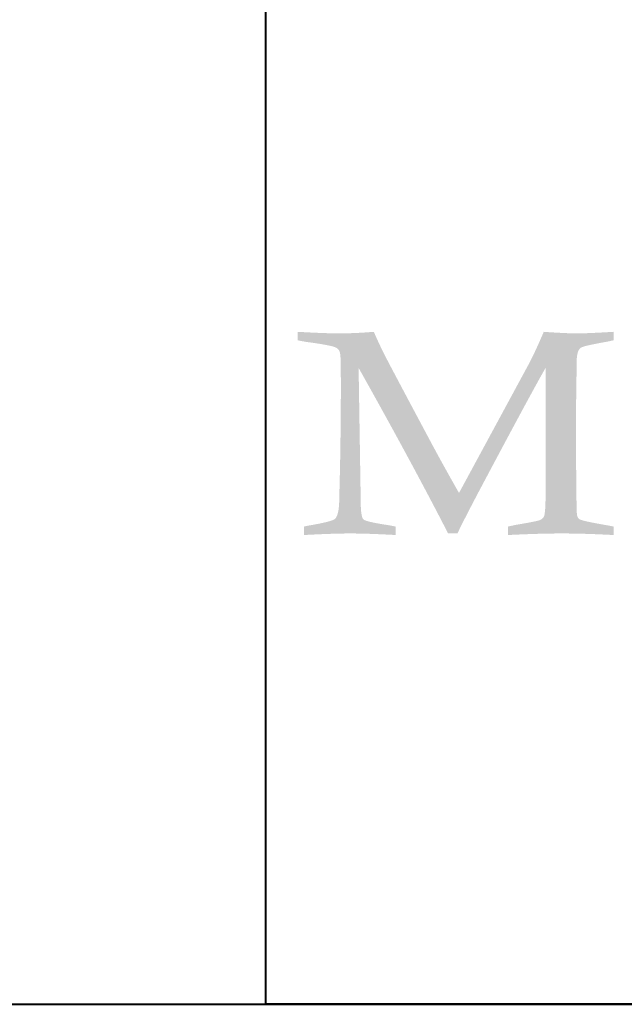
# Model space of a CAD drawing. Header units: millimetres. Extents: x 6612729504 to 6612744462, y 5733542327 to 5733549367.
# Tile 63 of 109: x 6612740451 to 6612740679, y 5733542327 to 5733542700. Entities that reach past the tile are written whole.
import ezdxf

# ---------------------------------------------------------------- set-up
doc = ezdxf.new("R2010")
doc.units = ezdxf.units.MM
doc.header["$MEASUREMENT"] = 0
doc.layers.add('.Magnor tabelka  ramka', color=7, linetype='Continuous')
doc.layers.add('_ ARKUSZ _ 01 _ RAMKA', color=7, linetype='Continuous')

msp = doc.modelspace()

# ---------------------------------------------------------------- hatches: boundary and pattern name
at = {"layer": '.Magnor tabelka  ramka', "linetype": 'Continuous', "lineweight": 20}
msp.add_hatch(color=7, dxfattribs=at).paths.add_polyline_path([(6612740555.89142, 5733542578.375153), (6612740556.650463, 5733542578.220789), (6612740557.21915, 5733542578.10731), (6612740557.686155, 5733542578.016366), (6612740558.065763, 5733542577.944613), (6612740558.370036, 5733542577.889025), (6612740558.655209, 5733542577.838984), (6612740558.878521, 5733542577.801578), (6612740559.089025, 5733542577.768129), (6612740559.28693, 5733542577.738683), (6612740559.358547, 5733542577.728597), (6612740560.109031, 5733542577.627398), (6612740560.833822, 5733542577.527456), (6612740561.532947, 5733542577.428764), (6612740562.206429, 5733542577.331303), (6612740562.854292, 5733542577.23506), (6612740563.476562, 5733542577.140019), (6612740563.877202, 5733542577.077322), (6612740564.266484, 5733542577.015148), (6612740564.644416, 5733542576.953494), (6612740565.011007, 5733542576.892357), (6612740565.366261, 5733542576.831732), (6612740565.710188, 5733542576.771614), (6612740566.042793, 5733542576.711998), (6612740566.364083, 5733542576.652885), (6612740566.674067, 5733542576.594265), (6612740566.972753, 5733542576.536137), (6612740567.260145, 5733542576.478493), (6612740567.536254, 5733542576.421335), (6612740567.801083, 5733542576.364653), (6612740568.054641, 5733542576.308447), (6612740568.296935, 5733542576.25271), (6612740568.527975, 5733542576.197439), (6612740568.747765, 5733542576.14263), (6612740568.956313, 5733542576.088279), (6612740569.056373, 5733542576.061273), (6612740569.153626, 5733542576.034379), (6612740569.248071, 5733542576.007599), (6612740569.339711, 5733542575.980929), (6612740569.428547, 5733542575.954371), (6612740569.514578, 5733542575.927926), (6612740569.597804, 5733542575.901589), (6612740569.678229, 5733542575.875362), (6612740569.755853, 5733542575.849244), (6612740569.899227, 5733542575.799358), (6612740569.974384, 5733542575.771475), (6612740570.048163, 5733542575.742411), (6612740570.120572, 5733542575.712166), (6612740570.191611, 5733542575.680747), (6612740570.261289, 5733542575.648158), (6612740570.329608, 5733542575.614398), (6612740570.396572, 5733542575.579475), (6612740570.462192, 5733542575.543388), (6612740570.526464, 5733542575.506145), (6612740570.5894, 5733542575.467746), (6612740570.651003, 5733542575.428194), (6612740570.711276, 5733542575.387495), (6612740570.770226, 5733542575.34565), (6612740570.827858, 5733542575.302663), (6612740570.884174, 5733542575.258537), (6612740570.939181, 5733542575.213274), (6612740570.992886, 5733542575.166879), (6612740571.045289, 5733542575.119357), (6612740571.096399, 5733542575.070708), (6612740571.14622, 5733542575.020937), (6612740571.194755, 5733542574.970046), (6612740571.242012, 5733542574.91804), (6612740571.287993, 5733542574.864921), (6612740571.332705, 5733542574.810693), (6612740571.37615, 5733542574.755359), (6612740571.418337, 5733542574.69892), (6612740571.459269, 5733542574.641384), (6612740571.498948, 5733542574.582751), (6612740571.537382, 5733542574.523026), (6612740571.574576, 5733542574.46221), (6612740571.608613, 5733542574.403706), (6612740571.625338, 5733542574.371653), (6612740571.64181, 5733542574.338138), (6612740571.65803, 5733542574.303162), (6612740571.673996, 5733542574.266721), (6612740571.689711, 5733542574.228821), (6612740571.705171, 5733542574.189462), (6612740571.720379, 5733542574.148643), (6612740571.735331, 5733542574.106366), (6612740571.750031, 5733542574.062634), (6612740571.764473, 5733542574.017444), (6612740571.778661, 5733542573.970799), (6612740571.792591, 5733542573.922701), (6612740571.806267, 5733542573.873149), (6612740571.819687, 5733542573.822145), (6612740571.845755, 5733542573.71578), (6612740571.87079, 5733542573.603619), (6612740571.894792, 5733542573.485662), (6612740571.917758, 5733542573.361925), (6612740571.939683, 5733542573.232408), (6612740571.960564, 5733542573.097122), (6612740571.980397, 5733542572.956072), (6612740571.999182, 5733542572.809265), (6612740572.016914, 5733542572.656711), (6612740572.03359, 5733542572.498415), (6612740572.049207, 5733542572.334385), (6612740572.063763, 5733542572.164629), (6612740572.077251, 5733542571.989153), (6612740572.089673, 5733542571.807963), (6612740572.101023, 5733542571.621069), (6612740572.111298, 5733542571.428476), (6612740572.120494, 5733542571.230192), (6612740572.128612, 5733542571.026225), (6612740572.135643, 5733542570.816583), (6612740572.144152, 5733542570.491488), (6612740572.150205, 5733542570.153665), (6612740572.153788, 5733542569.803133), (6612740572.155308, 5733542569.410881), (6612740572.218406, 5733542562.840675), (6612740572.217168, 5733542560.87382), (6612740572.213455, 5733542558.89987), (6612740572.207268, 5733542556.918751), (6612740572.198606, 5733542554.930387), (6612740572.187473, 5733542552.934705), (6612740572.173869, 5733542550.931627), (6612740572.157792, 5733542548.921082), (6612740572.139246, 5733542546.902988), (6612740572.118229, 5733542544.877276), (6612740572.094744, 5733542542.843867), (6612740572.068791, 5733542540.802689), (6612740572.040372, 5733542538.753662), (6612740572.009485, 5733542536.696716), (6612740571.976133, 5733542534.631773), (6612740571.940318, 5733542532.558756), (6612740571.902897, 5733542530.525444), (6612740571.608613, 5733542518.36149), (6612740571.606297, 5733542518.177213), (6612740571.60327, 5733542517.995114), (6612740571.599532, 5733542517.815192), (6612740571.595082, 5733542517.637447), (6612740571.589925, 5733542517.46188), (6612740571.584056, 5733542517.288489), (6612740571.57748, 5733542517.117276), (6612740571.570194, 5733542516.948239), (6612740571.562201, 5733542516.781378), (6612740571.553502, 5733542516.616694), (6612740571.544095, 5733542516.454185), (6612740571.533981, 5733542516.293854), (6612740571.523165, 5733542516.135697), (6612740571.511641, 5733542515.979714), (6612740571.499413, 5733542515.825907), (6612740571.486483, 5733542515.674275), (6612740571.472848, 5733542515.524818), (6612740571.458511, 5733542515.377535), (6612740571.44347, 5733542515.232426), (6612740571.427729, 5733542515.08949), (6612740571.411287, 5733542514.94873), (6612740571.394146, 5733542514.810143), (6612740571.376304, 5733542514.673727), (6612740571.357761, 5733542514.539488), (6612740571.338521, 5733542514.407419), (6612740571.318583, 5733542514.277525), (6612740571.297945, 5733542514.149802), (6612740571.276613, 5733542514.024252), (6612740571.254582, 5733542513.900874), (6612740571.231856, 5733542513.779669), (6612740571.208434, 5733542513.660634), (6612740571.184318, 5733542513.54377), (6612740571.159507, 5733542513.429079), (6612740571.134002, 5733542513.316559), (6612740571.107804, 5733542513.206208), (6612740571.080914, 5733542513.098029), (6612740571.053329, 5733542512.99202), (6612740571.025057, 5733542512.888182), (6612740570.996091, 5733542512.786513), (6612740570.966435, 5733542512.687014), (6612740570.93609, 5733542512.589684), (6612740570.905053, 5733542512.494525), (6612740570.873331, 5733542512.401534), (6612740570.840919, 5733542512.310713), (6612740570.807819, 5733542512.222059), (6612740570.774031, 5733542512.135575), (6612740570.739558, 5733542512.051259), (6612740570.7044, 5733542511.969111), (6612740570.668554, 5733542511.889131), (6612740570.632025, 5733542511.811319), (6612740570.59481, 5733542511.735674), (6612740570.556911, 5733542511.662196), (6612740570.518331, 5733542511.590885), (6612740570.479066, 5733542511.521742), (6612740570.43912, 5733542511.454765), (6612740570.398493, 5733542511.389953), (6612740570.357184, 5733542511.327309), (6612740570.315196, 5733542511.266831), (6612740570.272526, 5733542511.208517), (6612740570.229178, 5733542511.152371), (6612740570.185151, 5733542511.098389), (6612740570.140446, 5733542511.046573), (6612740570.095064, 5733542510.996921), (6612740570.05405, 5733542510.954481), (6612740570.021601, 5733542510.922194), (6612740569.985628, 5733542510.889721), (6612740569.946138, 5733542510.857062), (6612740569.903128, 5733542510.824216), (6612740569.856602, 5733542510.791185), (6612740569.806559, 5733542510.757968), (6612740569.753, 5733542510.724566), (6612740569.695929, 5733542510.690977), (6612740569.635344, 5733542510.657202), (6612740569.571248, 5733542510.62324), (6612740569.503642, 5733542510.589092), (6612740569.432528, 5733542510.55476), (6612740569.357905, 5733542510.52024), (6612740569.279776, 5733542510.485535), (6612740569.19814, 5733542510.450643), (6612740569.113001, 5733542510.415564), (6612740569.024357, 5733542510.380298), (6612740568.932212, 5733542510.344846), (6612740568.836565, 5733542510.309208), (6612740568.737419, 5733542510.273382), (6612740568.634774, 5733542510.237372), (6612740568.528633, 5733542510.201174), (6612740568.418995, 5733542510.164787), (6612740568.305862, 5733542510.128218), (6612740568.189236, 5733542510.091458), (6612740568.069115, 5733542510.054513), (6612740567.945501, 5733542510.01738), (6612740567.818398, 5733542509.980061), (6612740567.687809, 5733542509.942554), (6612740567.553728, 5733542509.904861), (6612740567.416161, 5733542509.866981), (6612740567.275107, 5733542509.828913), (6612740567.130571, 5733542509.790657), (6612740566.982549, 5733542509.752214), (6612740566.831047, 5733542509.713585), (6612740566.676062, 5733542509.674767), (6612740566.517596, 5733542509.635763), (6612740566.355653, 5733542509.596572), (6612740566.190232, 5733542509.557193), (6612740565.848961, 5733542509.477872), (6612740565.493793, 5733542509.397799), (6612740565.124738, 5733542509.316976), (6612740564.741803, 5733542509.2354), (6612740564.345, 5733542509.153073), (6612740563.934339, 5733542509.069996), (6612740563.509826, 5733542508.986164), (6612740563.07147, 5733542508.90158), (6612740562.619284, 5733542508.816241), (6612740562.153276, 5733542508.730149), (6612740561.673454, 5733542508.643305), (6612740561.179828, 5733542508.555704), (6612740560.955445, 5733542508.516426), (6612740560.841088, 5733542508.501201), (6612740560.688503, 5733542508.478543), (6612740560.525208, 5733542508.451913), (6612740560.351198, 5733542508.421364), (6612740560.166464, 5733542508.386949), (6612740559.930623, 5733542508.340629), (6612740559.679323, 5733542508.288918), (6612740559.412555, 5733542508.231913), (6612740559.081765, 5733542508.158839), (6612740558.729897, 5733542508.078839), (6612740558.307938, 5733542507.980537), (6612740558.307938, 5733542504.784884), (6612740559.317213, 5733542504.838497), (6612740560.307628, 5733542504.889625), (6612740561.279179, 5733542504.938256), (6612740562.23187, 5733542504.984384), (6612740563.1657, 5733542505.027994), (6612740564.080673, 5733542505.06908), (6612740564.97679, 5733542505.107634), (6612740565.854053, 5733542505.143642), (6612740566.71246, 5733542505.177097), (6612740567.552015, 5733542505.207991), (6612740568.372721, 5733542505.236315), (6612740569.174577, 5733542505.262054), (6612740569.957584, 5733542505.285205), (6612740570.721745, 5733542505.305756), (6612740571.467061, 5733542505.323696), (6612740572.193532, 5733542505.339016), (6612740572.901161, 5733542505.351707), (6612740573.589952, 5733542505.361763), (6612740574.259899, 5733542505.36917), (6612740574.911012, 5733542505.373919), (6612740575.543284, 5733542505.376002), (6612740576.145203, 5733542505.37551), (6612740576.786381, 5733542505.372378), (6612740577.445126, 5733542505.366574), (6612740578.121454, 5733542505.358111), (6612740578.815392, 5733542505.347), (6612740579.526959, 5733542505.333252), (6612740580.256179, 5733542505.316879), (6612740581.003076, 5733542505.297896), (6612740581.76767, 5733542505.276311), (6612740582.549986, 5733542505.252139), (6612740583.350044, 5733542505.225389), (6612740584.167869, 5733542505.196076), (6612740585.003479, 5733542505.164209), (6612740585.856902, 5733542505.129803), (6612740586.728157, 5733542505.092869), (6612740587.617269, 5733542505.053417), (6612740588.524256, 5733542505.011461), (6612740589.449146, 5733542504.967011), (6612740590.391957, 5733542504.920084), (6612740591.352713, 5733542504.870684), (6612740592.331438, 5733542504.81883), (6612740592.957657, 5733542504.784884), (6612740592.957657, 5733542507.980537), (6612740591.082436, 5733542508.338856), (6612740590.575781, 5733542508.433971), (6612740590.208392, 5733542508.500946), (6612740590.12112, 5733542508.516426), (6612740589.615257, 5733542508.594352), (6612740589.123295, 5733542508.671492), (6612740588.645229, 5733542508.747847), (6612740588.181065, 5733542508.823418), (6612740587.730797, 5733542508.898207), (6612740587.29443, 5733542508.972216), (6612740586.871964, 5733542509.045443), (6612740586.463398, 5733542509.117887), (6612740586.068735, 5733542509.189557), (6612740585.687974, 5733542509.260446), (6612740585.321114, 5733542509.330559), (6612740584.968157, 5733542509.399896), (6612740584.629104, 5733542509.468456), (6612740584.303955, 5733542509.536242), (6612740583.992711, 5733542509.603257), (6612740583.695372, 5733542509.669498), (6612740583.411939, 5733542509.734965), (6612740583.275434, 5733542509.767412), (6612740583.14241, 5733542509.799664), (6612740583.012861, 5733542509.831725), (6612740582.886788, 5733542509.863594), (6612740582.764193, 5733542509.895268), (6612740582.645075, 5733542509.926752), (6612740582.529431, 5733542509.958044), (6612740582.417267, 5733542509.989144), (6612740582.308579, 5733542510.020053), (6612740582.203368, 5733542510.050769), (6612740582.101633, 5733542510.081294), (6612740582.003376, 5733542510.111626), (6612740581.908597, 5733542510.14177), (6612740581.817295, 5733542510.17172), (6612740581.729471, 5733542510.201479), (6612740581.645122, 5733542510.231049), (6612740581.564253, 5733542510.260426), (6612740581.486861, 5733542510.289613), (6612740581.412947, 5733542510.318609), (6612740581.342508, 5733542510.347416), (6612740581.275548, 5733542510.376031), (6612740581.212069, 5733542510.404457), (6612740581.152063, 5733542510.432691), (6612740581.095538, 5733542510.460737), (6612740581.042491, 5733542510.488592), (6612740580.99292, 5733542510.516257), (6612740580.94683, 5733542510.543733), (6612740580.904217, 5733542510.571019), (6612740580.865081, 5733542510.598115), (6612740580.833115, 5733542510.622105), (6612740580.798752, 5733542510.650347), (6612740580.764921, 5733542510.681115), (6612740580.731622, 5733542510.714407), (6612740580.698854, 5733542510.750223), (6612740580.666616, 5733542510.788564), (6612740580.634913, 5733542510.829427), (6612740580.603743, 5733542510.872815), (6612740580.573105, 5733542510.918727), (6612740580.543, 5733542510.967163), (6612740580.513429, 5733542511.018122), (6612740580.484391, 5733542511.071604), (6612740580.455891, 5733542511.127607), (6612740580.427923, 5733542511.186136), (6612740580.400492, 5733542511.247188), (6612740580.373595, 5733542511.310762), (6612740580.347236, 5733542511.376858), (6612740580.321412, 5733542511.445477), (6612740580.296125, 5733542511.516619), (6612740580.271376, 5733542511.590282), (6612740580.247165, 5733542511.666469), (6612740580.223491, 5733542511.745178), (6612740580.200356, 5733542511.826407), (6612740580.177759, 5733542511.91016), (6612740580.155702, 5733542511.996433), (6612740580.134182, 5733542512.085229), (6612740580.113205, 5733542512.176545), (6612740580.092768, 5733542512.270383), (6612740580.072868, 5733542512.366741), (6612740580.053513, 5733542512.465622), (6612740580.034697, 5733542512.567024), (6612740580.016424, 5733542512.670945), (6612740579.998692, 5733542512.777387), (6612740579.981503, 5733542512.886351), (6612740579.964857, 5733542512.997835), (6612740579.948753, 5733542513.111837), (6612740579.933195, 5733542513.228362), (6612740579.91818, 5733542513.347405), (6612740579.903708, 5733542513.46897), (6612740579.889782, 5733542513.593054), (6612740579.8764, 5733542513.719657), (6612740579.863566, 5733542513.848781), (6612740579.851275, 5733542513.980422), (6612740579.839531, 5733542514.114584), (6612740579.828334, 5733542514.251265), (6612740579.817684, 5733542514.390466), (6612740579.807581, 5733542514.532184), (6612740579.798027, 5733542514.67642), (6612740579.789019, 5733542514.823177), (6612740579.780561, 5733542514.972452), (6612740579.772652, 5733542515.124246), (6612740579.765289, 5733542515.278556), (6612740579.758478, 5733542515.435387), (6612740579.752218, 5733542515.594734), (6612740579.746508, 5733542515.756599), (6612740579.741346, 5733542515.920983), (6612740579.732681, 5733542516.257301), (6612740579.726223, 5733542516.603691), (6612740579.721973, 5733542516.960148), (6612740579.719937, 5733542517.326673), (6612740579.719742, 5733542517.493223), (6612740578.921293, 5733542567.938867), (6612740579.548371, 5733542566.821051), (6612740580.172288, 5733542565.707708), (6612740580.793048, 5733542564.598834), (6612740581.410651, 5733542563.494428), (6612740582.0251, 5733542562.394484), (6612740582.636396, 5733542561.299003), (6612740583.244543, 5733542560.207975), (6612740583.849544, 5733542559.121404), (6612740584.451398, 5733542558.039282), (6612740585.050111, 5733542556.96161), (6612740585.645684, 5733542555.888382), (6612740586.238117, 5733542554.819593), (6612740586.827416, 5733542553.755245), (6612740587.413581, 5733542552.695331), (6612740587.996615, 5733542551.639849), (6612740588.57652, 5733542550.588797), (6612740589.153299, 5733542549.542169), (6612740589.726954, 5733542548.499964), (6612740590.297485, 5733542547.462179), (6612740590.864899, 5733542546.428809), (6612740591.429194, 5733542545.399853), (6612740591.990376, 5733542544.375306), (6612740592.548442, 5733542543.355166), (6612740593.103398, 5733542542.339431), (6612740593.655248, 5733542541.328094), (6612740594.203992, 5733542540.321157), (6612740594.74963, 5733542539.318611), (6612740595.29217, 5733542538.320459), (6612740595.831609, 5733542537.326694), (6612740596.36795, 5733542536.337313), (6612740596.901199, 5733542535.352313), (6612740597.431356, 5733542534.371692), (6612740597.958422, 5733542533.395446), (6612740598.4824, 5733542532.423571), (6612740599.003295, 5733542531.456067), (6612740599.521107, 5733542530.492927), (6612740600.035837, 5733542529.534149), (6612740600.547488, 5733542528.579732), (6612740601.056066, 5733542527.629672), (6612740601.561567, 5733542526.683965), (6612740602.063997, 5733542525.742607), (6612740602.563359, 5733542524.805595), (6612740603.059654, 5733542523.872928), (6612740603.552885, 5733542522.9446), (6612740604.043053, 5733542522.020611), (6612740604.530161, 5733542521.100956), (6612740605.014213, 5733542520.185632), (6612740605.495208, 5733542519.274634), (6612740605.97315, 5733542518.367963), (6612740606.448042, 5733542517.465613), (6612740606.919885, 5733542516.567581), (6612740607.388683, 5733542515.673864), (6612740607.854435, 5733542514.784462), (6612740608.317147, 5733542513.899366), (6612740608.776819, 5733542513.018576), (6612740609.233454, 5733542512.142088), (6612740609.687055, 5733542511.269901), (6612740610.137625, 5733542510.40201), (6612740610.585162, 5733542509.538413), (6612740611.029673, 5733542508.679104), (6612740611.471158, 5733542507.824084), (6612740611.909619, 5733542506.973347), (6612740612.345061, 5733542506.12689), (6612740612.7306, 5733542505.376108), (6612740616.239692, 5733542505.376108), (6612740616.489457, 5733542505.89587), (6612740616.751625, 5733542506.436913), (6612740617.026183, 5733542506.999216), (6612740617.313122, 5733542507.582764), (6612740617.612431, 5733542508.18754), (6612740617.924098, 5733542508.813527), (6612740618.248113, 5733542509.46071), (6612740618.584467, 5733542510.12907), (6612740618.933146, 5733542510.818593), (6612740619.294144, 5733542511.529259), (6612740619.667445, 5733542512.261053), (6612740620.053042, 5733542513.013958), (6612740620.450923, 5733542513.787958), (6612740621.000523, 5733542514.852741), (6612740621.571918, 5733542515.954958), (6612740622.16508, 5733542517.094568), (6612740622.779987, 5733542518.271529), (6612740623.416615, 5733542519.485804), (6612740624.074935, 5733542520.73735), (6612740624.224553, 5733542521.021254), (6612740626.049385, 5733542524.461128), (6612740627.811272, 5733542527.778502), (6612740629.510257, 5733542530.973476), (6612740631.146382, 5733542534.046146), (6612740632.719695, 5733542536.996609), (6612740634.230237, 5733542539.824958), (6612740635.678056, 5733542542.531294), (6612740637.063193, 5733542545.11571), (6612740638.385696, 5733542547.578304), (6612740639.232589, 5733542549.152406), (6612740640.051676, 5733542550.672432), (6612740640.842972, 5733542552.138417), (6612740641.60649, 5733542553.550387), (6612740642.342239, 5733542554.908371), (6612740643.05024, 5733542556.212399), (6612740643.730499, 5733542557.4625), (6612740644.383033, 5733542558.658698), (6612740645.007855, 5733542559.801026), (6612740645.604978, 5733542560.889512), (6612740646.174411, 5733542561.924184), (6612740646.716173, 5733542562.90507), (6612740647.230274, 5733542563.832201), (6612740647.71673, 5733542564.705602), (6612740648.17555, 5733542565.525305), (6612740648.394604, 5733542565.915027), (6612740648.606751, 5733542566.291335), (6612740648.811998, 5733542566.654232), (6612740649.010345, 5733542567.003723), (6612740649.201793, 5733542567.339811), (6612740649.386344, 5733542567.662498), (6612740649.545046, 5733542567.938867), (6612740649.544907, 5733542520.464006), (6612740649.542814, 5733542519.806249), (6612740649.538216, 5733542519.173755), (6612740649.533756, 5733542518.766118), (6612740649.528182, 5733542518.369691), (6612740649.521496, 5733542517.98447), (6612740649.513695, 5733542517.61045), (6612740649.504783, 5733542517.247623), (6612740649.494755, 5733542516.895985), (6612740649.483617, 5733542516.555525), (6612740649.471366, 5733542516.226241), (6612740649.458003, 5733542515.908126), (6612740649.44353, 5733542515.601173), (6612740649.427943, 5733542515.305375), (6612740649.411247, 5733542515.020728), (6612740649.39344, 5733542514.747225), (6612740649.374524, 5733542514.484857), (6612740649.354496, 5733542514.23362), (6612740649.33336, 5733542513.993507), (6612740649.311113, 5733542513.764514), (6612740649.28776, 5733542513.546633), (6612740649.263296, 5733542513.339856), (6612740649.250648, 5733542513.240633), (6612740649.237723, 5733542513.14418), (6612740649.224523, 5733542513.050504), (6612740649.211042, 5733542512.959599), (6612740649.197289, 5733542512.871465), (6612740649.183255, 5733542512.786102), (6612740649.168947, 5733542512.70351), (6612740649.154362, 5733542512.623686), (6612740649.139499, 5733542512.546632), (6612740649.124358, 5733542512.472346), (6612740649.108943, 5733542512.400826), (6612740649.093249, 5733542512.332073), (6612740649.077281, 5733542512.266087), (6612740649.061034, 5733542512.202865), (6612740649.044511, 5733542512.142405), (6612740649.027713, 5733542512.084709), (6612740649.010636, 5733542512.029776), (6612740648.993284, 5733542511.977602), (6612740648.977589, 5733542511.933417), (6612740648.953151, 5733542511.874685), (6612740648.927357, 5733542511.816845), (6612740648.900208, 5733542511.75989), (6612740648.871705, 5733542511.703823), (6612740648.841847, 5733542511.648642), (6612740648.810637, 5733542511.594346), (6612740648.778069, 5733542511.540936), (6612740648.744149, 5733542511.488411), (6612740648.708876, 5733542511.436769), (6612740648.672246, 5733542511.386009), (6612740648.634264, 5733542511.336133), (6612740648.594929, 5733542511.287137), (6612740648.554238, 5733542511.239021), (6612740648.512196, 5733542511.191786), (6612740648.468798, 5733542511.145431), (6612740648.42405, 5733542511.099953), (6612740648.377947, 5733542511.055354), (6612740648.33049, 5733542511.011629), (6612740648.281681, 5733542510.968782), (6612740648.231521, 5733542510.926811), (6612740648.180005, 5733542510.885716), (6612740648.127139, 5733542510.845491), (6612740648.07292, 5733542510.806142), (6612740648.017349, 5733542510.767666), (6612740647.960423, 5733542510.730061), (6612740647.90215, 5733542510.693328), (6612740647.842522, 5733542510.657464), (6612740647.781542, 5733542510.622471), (6612740647.71921, 5733542510.588346), (6612740647.655527, 5733542510.555087), (6612740647.590493, 5733542510.522698), (6612740647.492516, 5733542510.476153), (6612740647.454124, 5733542510.459115), (6612740647.412582, 5733542510.441754), (6612740647.367893, 5733542510.424067), (6612740647.320051, 5733542510.406054), (6612740647.26906, 5733542510.387711), (6612740647.21492, 5733542510.369043), (6612740647.157631, 5733542510.350045), (6612740647.097193, 5733542510.330717), (6612740647.033606, 5733542510.311059), (6612740646.896984, 5733542510.270746), (6612740646.747769, 5733542510.2291), (6612740646.585963, 5733542510.186113), (6612740646.411568, 5733542510.141777), (6612740646.224582, 5733542510.096086), (6612740646.025007, 5733542510.049034), (6612740645.812852, 5733542510.000611), (6612740645.588108, 5733542509.950811), (6612740645.350782, 5733542509.899629), (6612740644.971207, 5733542509.820242), (6612740644.563329, 5733542509.737703), (6612740644.127153, 5733542509.651987), (6612740643.662686, 5733542509.563066), (6612740643.169932, 5733542509.470921), (6612740642.648899, 5733542509.375523), (6612740642.099587, 5733542509.27685), (6612740641.522006, 5733542509.174878), (6612740640.916161, 5733542509.069583), (6612740640.282055, 5733542508.96094), (6612740639.392627, 5733542508.810836), (6612740638.954638, 5733542508.737764), (6612740638.712487, 5733542508.693083), (6612740638.403639, 5733542508.633712), (6612740638.066569, 5733542508.566671), (6612740637.646982, 5733542508.480853), (6612740637.131402, 5733542508.372826), (6612740636.504832, 5733542508.238889), (6612740635.750816, 5733542508.07513), (6612740635.319283, 5733542507.980537), (6612740635.319283, 5733542504.784884), (6612740636.419852, 5733542504.838497), (6612740637.506005, 5733542504.889625), (6612740638.57777, 5733542504.938256), (6612740639.635172, 5733542504.984384), (6612740640.678241, 5733542505.027994), (6612740641.707002, 5733542505.06908), (6612740642.721483, 5733542505.107634), (6612740643.721715, 5733542505.143642), (6612740644.707719, 5733542505.177097), (6612740645.679528, 5733542505.207991), (6612740646.637169, 5733542505.236315), (6612740647.580665, 5733542505.262054), (6612740648.510048, 5733542505.285205), (6612740649.425345, 5733542505.305756), (6612740650.326583, 5733542505.323696), (6612740651.213789, 5733542505.339016), (6612740652.08699, 5733542505.351707), (6612740652.946214, 5733542505.361763), (6612740653.791489, 5733542505.36917), (6612740654.622843, 5733542505.373919), (6612740655.440302, 5733542505.376002), (6612740656.213648, 5733542505.37551), (6612740657.02283, 5733542505.372378), (6612740657.843329, 5733542505.366574), (6612740658.675142, 5733542505.358111), (6612740659.518272, 5733542505.347), (6612740660.372725, 5733542505.333252), (6612740661.238501, 5733542505.316879), (6612740662.115601, 5733542505.297896), (6612740663.00403, 5733542505.276311), (6612740663.903789, 5733542505.252139), (6612740664.814878, 5733542505.225389), (6612740665.737303, 5733542505.196076), (6612740666.671066, 5733542505.164209), (6612740667.616165, 5733542505.129803), (6612740668.572608, 5733542505.092869), (6612740669.540396, 5733542505.053417), (6612740670.519526, 5733542505.011461), (6612740671.510006, 5733542504.967011), (6612740672.511838, 5733542504.920084), (6612740673.525022, 5733542504.870684), (6612740674.549561, 5733542504.81883), (6612740675.201258, 5733542504.784884), (6612740675.201258, 5733542507.980537), (6612740674.716935, 5733542508.088124), (6612740674.315964, 5733542508.17514), (6612740673.987223, 5733542508.244453), (6612740673.720874, 5733542508.298744), (6612740673.474349, 5733542508.346966), (6612740673.27878, 5733542508.383371), (6612740673.0977, 5733542508.415146), (6612740672.931073, 5733542508.442204), (6612740672.805911, 5733542508.460721), (6612740671.919617, 5733542508.612667), (6612740671.072402, 5733542508.76038), (6612740670.264212, 5733542508.903865), (6612740669.74707, 5733542508.997174), (6612740669.247231, 5733542509.088608), (6612740668.764679, 5733542509.178166), (6612740668.299396, 5733542509.265852), (6612740667.851365, 5733542509.351665), (6612740667.420572, 5733542509.435609), (6612740667.006998, 5733542509.517683), (6612740666.610632, 5733542509.59789), (6612740666.231448, 5733542509.676229), (6612740665.869437, 5733542509.752702), (6612740665.524579, 5733542509.827312), (6612740665.196859, 5733542509.900059), (6612740664.886263, 5733542509.970946), (6612740664.59277, 5733542510.039972), (6612740664.316364, 5733542510.107141), (6612740664.057032, 5733542510.172451), (6612740663.93376, 5733542510.204409), (6612740663.814752, 5733542510.235904), (6612740663.700004, 5733542510.266936), (6612740663.589513, 5733542510.297504), (6612740663.483278, 5733542510.327609), (6612740663.381296, 5733542510.357249), (6612740663.283567, 5733542510.38643), (6612740663.190085, 5733542510.415144), (6612740663.100852, 5733542510.443398), (6612740663.015865, 5733542510.471189), (6612740662.935121, 5733542510.498516), (6612740662.858615, 5733542510.525383), (6612740662.78635, 5733542510.551785), (6612740662.718323, 5733542510.577728), (6612740662.654531, 5733542510.603209), (6612740662.594972, 5733542510.628229), (6612740662.539642, 5733542510.652786), (6612740662.488542, 5733542510.676883), (6612740662.441669, 5733542510.700518), (6612740662.399019, 5733542510.723692), (6612740662.360593, 5733542510.746407), (6612740662.326389, 5733542510.76866), (6612740662.299435, 5733542510.788108), (6612740662.271923, 5733542510.810062), (6612740662.244816, 5733542510.832396), (6612740662.218116, 5733542510.855104), (6612740662.191821, 5733542510.878192), (6612740662.165934, 5733542510.901654), (6612740662.140451, 5733542510.925495), (6612740662.115375, 5733542510.949713), (6612740662.090704, 5733542510.97431), (6612740662.06644, 5733542510.999282), (6612740662.042581, 5733542511.024632), (6612740662.019125, 5733542511.050359), (6612740661.996077, 5733542511.076464), (6612740661.973434, 5733542511.102947), (6612740661.951198, 5733542511.129805), (6612740661.929363, 5733542511.157042), (6612740661.907936, 5733542511.184657), (6612740661.886913, 5733542511.212647), (6612740661.866295, 5733542511.241016), (6612740661.846081, 5733542511.269765), (6612740661.826275, 5733542511.298888), (6612740661.80687, 5733542511.328389), (6612740661.78787, 5733542511.358271), (6612740661.769276, 5733542511.388527), (6612740661.751085, 5733542511.419162), (6612740661.715918, 5733542511.481565), (6612740661.682365, 5733542511.545476), (6612740661.65043, 5733542511.610902), (6612740661.620111, 5733542511.677835), (6612740661.591404, 5733542511.746284), (6612740661.564312, 5733542511.816242), (6612740661.538832, 5733542511.887712), (6612740661.514966, 5733542511.960695), (6612740661.492711, 5733542512.035189), (6612740661.472069, 5733542512.111197), (6612740661.453035, 5733542512.188716), (6612740661.43561, 5733542512.267749), (6612740661.419796, 5733542512.348293), (6612740661.405588, 5733542512.430352), (6612740661.392991, 5733542512.513924), (6612740661.381998, 5733542512.59901), (6612740661.372614, 5733542512.685609), (6612740661.364833, 5733542512.773722), (6612740661.358659, 5733542512.863349), (6612740661.354294, 5733542512.949491), (6612740661.344452, 5733542513.173277), (6612740661.334766, 5733542513.409512), (6612740661.31587, 5733542513.919323), (6612740661.2976, 5733542514.478923), (6612740661.279958, 5733542515.088306), (6612740661.262944, 5733542515.747472), (6612740661.246558, 5733542516.456413), (6612740661.230799, 5733542517.215128), (6612740661.215666, 5733542518.023612), (6612740661.201159, 5733542518.881862), (6612740661.187276, 5733542519.789871), (6612740661.174018, 5733542520.747642), (6612740661.1553, 5733542522.277584), (6612740661.137986, 5733542523.919461), (6612740661.122074, 5733542525.673261), (6612740661.10756, 5733542527.538968), (6612740661.094442, 5733542529.516574), (6612740661.082722, 5733542531.606063), (6612740661.072395, 5733542533.807421), (6612740661.063461, 5733542536.12064), (6612740661.055918, 5733542538.545704), (6612740661.049763, 5733542541.082601), (6612740661.044996, 5733542543.731318), (6612740661.041615, 5733542546.491844), (6612740661.039618, 5733542549.364164), (6612740661.039183, 5733542552.250517), (6612740661.29079, 5733542569.415424), (6612740661.29079, 5733542570.099879), (6612740661.291177, 5733542570.236576), (6612740661.292338, 5733542570.371647), (6612740661.294272, 5733542570.505092), (6612740661.296984, 5733542570.636909), (6612740661.300469, 5733542570.767099), (6612740661.304731, 5733542570.895665), (6612740661.30977, 5733542571.022602), (6612740661.315583, 5733542571.147913), (6612740661.322176, 5733542571.271598), (6612740661.329544, 5733542571.393658), (6612740661.33769, 5733542571.51409), (6612740661.346616, 5733542571.632895), (6612740661.356319, 5733542571.750074), (6612740661.366803, 5733542571.865628), (6612740661.378066, 5733542571.979557), (6612740661.390107, 5733542572.091857), (6612740661.402931, 5733542572.202534), (6612740661.416535, 5733542572.311583), (6612740661.43092, 5733542572.419008), (6612740661.446087, 5733542572.524804), (6612740661.462034, 5733542572.628978), (6612740661.478765, 5733542572.731524), (6612740661.496279, 5733542572.832444), (6612740661.514577, 5733542572.93174), (6612740661.533657, 5733542573.029409), (6612740661.553523, 5733542573.125456), (6612740661.574172, 5733542573.219873), (6612740661.595607, 5733542573.312667), (6612740661.617826, 5733542573.403835), (6612740661.640831, 5733542573.493379), (6612740661.664624, 5733542573.581298), (6612740661.689201, 5733542573.667589), (6612740661.714568, 5733542573.752258), (6612740661.740721, 5733542573.8353), (6612740661.767662, 5733542573.916719), (6612740661.795391, 5733542573.996511), (6612740661.823908, 5733542574.074679), (6612740661.853216, 5733542574.151223), (6612740661.883311, 5733542574.226143), (6612740661.914198, 5733542574.299434), (6612740661.945874, 5733542574.371105), (6612740661.978342, 5733542574.441149), (6612740662.011601, 5733542574.50957), (6612740662.045651, 5733542574.576365), (6612740662.080494, 5733542574.641537), (6612740662.116129, 5733542574.705083), (6612740662.152555, 5733542574.767006), (6612740662.189776, 5733542574.827305), (6612740662.227793, 5733542574.885979), (6612740662.266602, 5733542574.943029), (6612740662.306203, 5733542574.998456), (6612740662.346601, 5733542575.052258), (6612740662.387796, 5733542575.104436), (6612740662.429786, 5733542575.154989), (6612740662.472571, 5733542575.203918), (6612740662.516153, 5733542575.251226), (6612740662.560534, 5733542575.29691), (6612740662.605709, 5733542575.340968), (6612740662.651684, 5733542575.383404), (6612740662.698458, 5733542575.424216), (6612740662.746029, 5733542575.463405), (6612740662.794399, 5733542575.500971), (6612740662.84357, 5733542575.536911), (6612740662.9206, 5733542575.589537), (6612740662.956881, 5733542575.611893), (6612740662.996899, 5733542575.634654), (6612740663.040654, 5733542575.65782), (6612740663.088142, 5733542575.681393), (6612740663.139364, 5733542575.705369), (6612740663.194318, 5733542575.729751), (6612740663.253003, 5733542575.754537), (6612740663.315417, 5733542575.779728), (6612740663.381561, 5733542575.805325), (6612740663.45143, 5733542575.831326), (6612740663.525029, 5733542575.857733), (6612740663.602351, 5733542575.884545), (6612740663.683397, 5733542575.91176), (6612740663.768167, 5733542575.939384), (6612740663.856657, 5733542575.967408), (6612740663.948867, 5733542575.995841), (6612740664.044796, 5733542576.024677), (6612740664.144443, 5733542576.053919), (6612740664.247808, 5733542576.083567), (6612740664.465681, 5733542576.144076), (6612740664.698405, 5733542576.206205), (6612740664.945972, 5733542576.269957), (6612740665.208372, 5733542576.335325), (6612740665.485595, 5733542576.402316), (6612740665.77763, 5733542576.470926), (6612740666.084471, 5733542576.541159), (6612740666.406105, 5733542576.61301), (6612740666.742523, 5733542576.686482), (6612740667.093718, 5733542576.761576), (6612740667.459675, 5733542576.83829), (6612740667.840389, 5733542576.916625), (6612740668.235847, 5733542576.99658), (6612740668.646046, 5733542577.078157), (6612740669.070968, 5733542577.161354), (6612740669.735943, 5733542577.289187), (6612740670.433999, 5733542577.420671), (6612740671.165103, 5733542577.555798), (6612740671.929223, 5733542577.694574), (6612740672.581673, 5733542577.811765), (6612740672.815021, 5733542577.856295), (6612740673.069384, 5733542577.907182), (6612740673.385838, 5733542577.972942), (6612740673.774714, 5733542578.056362), (6612740674.247658, 5733542578.160418), (6612740674.872025, 5733542578.300507), (6612740675.201258, 5733542578.375153), (6612740675.201258, 5733542581.570808), (6612740674.011628, 5733542581.499873), (6612740672.866304, 5733542581.433368), (6612740671.765255, 5733542581.37131), (6612740670.708447, 5733542581.313722), (6612740669.695852, 5733542581.260627), (6612740668.727438, 5733542581.212051), (6612740667.803173, 5733542581.168012), (6612740667.138927, 5733542581.137973), (6612740666.499489, 5733542581.110511), (6612740665.884838, 5733542581.085631), (6612740665.294967, 5733542581.063348), (6612740664.729858, 5733542581.043667), (6612740664.189505, 5733542581.026598), (6612740663.673887, 5733542581.012152), (6612740663.182995, 5733542581.000338), (6612740662.716814, 5733542580.991164), (6612740662.275332, 5733542580.984644), (6612740661.858538, 5733542580.980783), (6612740661.480189, 5733542580.979584), (6612740661.058898, 5733542580.980927), (6612740660.620812, 5733542580.984951), (6612740660.165915, 5733542580.991643), (6612740659.694183, 5733542581.000991), (6612740659.2056, 5733542581.012982), (6612740658.700146, 5733542581.027607), (6612740658.177801, 5733542581.04485), (6612740657.638546, 5733542581.064704), (6612740657.082364, 5733542581.087152), (6612740656.509233, 5733542581.112185), (6612740655.919132, 5733542581.13979), (6612740655.312045, 5733542581.169955), (6612740654.68795, 5733542581.202669), (6612740654.046832, 5733542581.237919), (6612740653.388665, 5733542581.275695), (6612740652.713435, 5733542581.315983), (6612740652.021122, 5733542581.35877), (6612740651.071429, 5733542581.41969), (6612740650.091285, 5733542581.485006), (6612740649.080641, 5733542581.554692), (6612740648.851324, 5733542581.570808), (6612740648.541495, 5733542580.844525), (6612740648.235725, 5733542580.133031), (6612740647.934018, 5733542579.436316), (6612740647.636375, 5733542578.75437), (6612740647.342804, 5733542578.087187), (6612740647.053308, 5733542577.434755), (6612740646.767895, 5733542576.797071), (6612740646.486565, 5733542576.174122), (6612740646.209324, 5733542575.565902), (6612740645.936179, 5733542574.9724), (6612740645.667133, 5733542574.393607), (6612740645.402191, 5733542573.829516), (6612740645.227844, 5733542573.461621), (6612740645.055326, 5733542573.100252), (6612740644.884636, 5733542572.74541), (6612740644.715776, 5733542572.39709), (6612740644.548749, 5733542572.05529), (6612740644.383554, 5733542571.720008), (6612740644.220194, 5733542571.391241), (6612740644.058668, 5733542571.068987), (6612740643.898981, 5733542570.753242), (6612740643.741133, 5733542570.444006), (6612740643.585122, 5733542570.141274), (6612740643.430955, 5733542569.845046), (6612740643.278629, 5733542569.555318), (6612740643.136285, 5733542569.287318), (6612740616.849113, 5733542520.688877), (6612740616.273512, 5733542521.69491), (6612740615.698992, 5733542522.702714), (6612740615.125529, 5733542523.712326), (6612740614.553095, 5733542524.723796), (6612740613.981666, 5733542525.737169), (6612740613.411212, 5733542526.752486), (6612740612.841707, 5733542527.769798), (6612740612.273127, 5733542528.789146), (6612740611.705445, 5733542529.810575), (6612740611.138635, 5733542530.834133), (6612740610.572668, 5733542531.859862), (6612740610.007519, 5733542532.887809), (6612740609.443162, 5733542533.918018), (6612740608.87957, 5733542534.950535), (6612740608.316719, 5733542535.985404), (6612740607.754578, 5733542537.022672), (6612740607.193126, 5733542538.06238), (6612740606.632331, 5733542539.104577), (6612740606.07217, 5733542540.149306), (6612740605.512619, 5733542541.196615), (6612740604.953647, 5733542542.246547), (6612740604.787701, 5733542542.558955), (6612740602.246018, 5733542547.325217), (6612740599.919268, 5733542551.692694), (6612740598.144244, 5733542555.028028), (6612740596.518043, 5733542558.087122), (6612740595.040462, 5733542560.870296), (6612740593.711301, 5733542563.377859), (6612740592.530365, 5733542565.610133), (6612740591.692204, 5733542567.197954), (6612740590.948675, 5733542568.609951), (6612740590.299679, 5733542569.846287), (6612740589.874907, 5733542570.658359), (6612740589.503208, 5733542571.371778), (6612740589.184541, 5733542571.986618), (6612740588.918859, 5733542572.502941), (6612740588.712877, 5733542572.907449), (6612740588.565314, 5733542573.195243), (6612740588.413628, 5733542573.494664), (6612740588.257802, 5733542573.805727), (6612740588.097821, 5733542574.128447), (6612740587.933674, 5733542574.462839), (6612740587.765341, 5733542574.808919), (6612740587.592809, 5733542575.166703), (6612740587.356208, 5733542575.661979), (6612740587.112078, 5733542576.178123), (6612740586.860383, 5733542576.715174), (6612740586.601088, 5733542577.273167), (6612740586.334157, 5733542577.852137), (6612740586.059551, 5733542578.45212), (6612740585.777238, 5733542579.073156), (6612740585.48718, 5733542579.715279), (6612740585.18934, 5733542580.378526), (6612740584.806045, 5733542581.237345), (6612740584.657871, 5733542581.570808), (6612740583.997776, 5733542581.517193), (6612740583.342167, 5733542581.466065), (6612740582.691025, 5733542581.417435), (6612740582.044334, 5733542581.37131), (6612740581.402079, 5733542581.327699), (6612740580.76424, 5733542581.286613), (6612740580.130802, 5733542581.248059), (6612740579.501748, 5733542581.212051), (6612740578.877063, 5733542581.178594), (6612740578.25673, 5733542581.147699), (6612740577.640729, 5733542581.119379), (6612740577.029047, 5733542581.093637), (6612740576.421665, 5733542581.070487), (6612740575.818567, 5733542581.049937), (6612740575.219737, 5733542581.031997), (6612740574.62516, 5733542581.016675), (6612740574.034814, 5733542581.003983), (6612740573.448689, 5733542580.99393), (6612740572.86676, 5733542580.986523), (6612740572.289019, 5733542580.981772), (6612740571.715444, 5733542580.979689), (6612740571.204497, 5733542580.980182), (6612740570.674547, 5733542580.983314), (6612740570.123077, 5733542580.989117), (6612740569.550073, 5733542580.997581), (6612740568.955511, 5733542581.008693), (6612740568.339376, 5733542581.022441), (6612740567.701653, 5733542581.038813), (6612740567.04232, 5733542581.057796), (6612740566.361359, 5733542581.07938), (6612740565.658754, 5733542581.103554), (6612740564.934485, 5733542581.130303), (6612740564.188539, 5733542581.159616), (6612740563.42089, 5733542581.191483), (6612740562.631527, 5733542581.225887), (6612740561.820427, 5733542581.262823), (6612740560.987576, 5733542581.302276), (6612740560.132956, 5733542581.344231), (6612740558.959562, 5733542581.404047), (6612740557.747393, 5733542581.468267), (6612740556.496403, 5733542581.536861), (6612740555.89142, 5733542581.570808)])

# ---------------------------------------------------------------- linework, layer by layer
at = {"layer": '_ ARKUSZ _ 01 _ RAMKA', "color": 7, "lineweight": 40}
for points in [[(6612730636.884463, 5733549367.448231), (6612730636.884463, 5733542327.448219), (6612744461.930632, 5733542327.448219), (6612744461.930632, 5733549367.448231)], [(6612740543.845859, 5733543080.308125), (6612744461.930632, 5733543080.308125), (6612744461.930632, 5733542327.448219), (6612740543.845859, 5733542327.448219)]]:
    msp.add_lwpolyline(points, close=True, dxfattribs=at)

doc.saveas('drawing.dxf')
